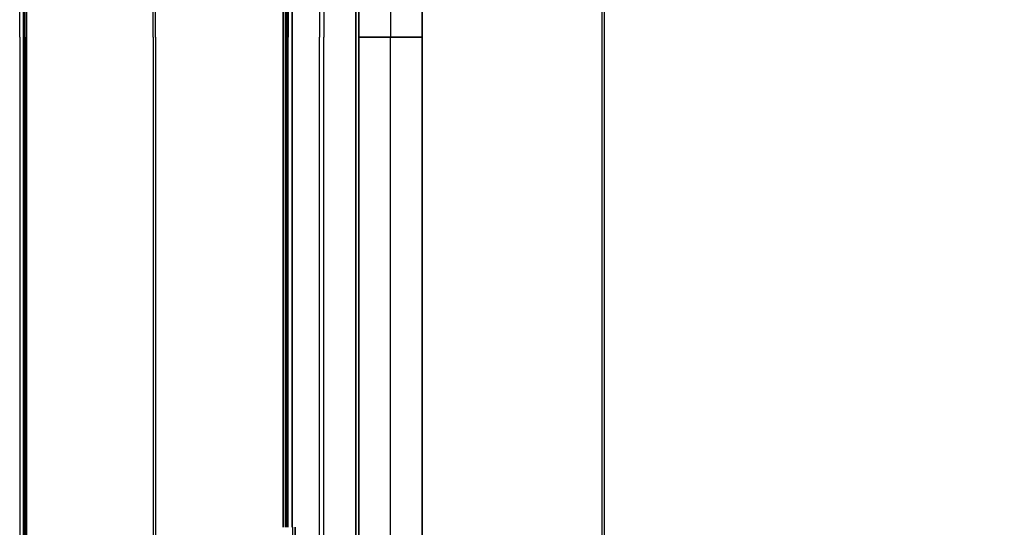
# Model space of a CAD drawing. Header units: millimetres. Extents: x -1030 to 192, y -442 to 180.
# Tile 73 of 256: x -1019 to -725, y -278 to -126. Entities that reach past the tile are written whole.
import ezdxf

# ---------------------------------------------------------------- set-up
doc = ezdxf.new("R2010")
doc.units = ezdxf.units.MM
doc.header["$MEASUREMENT"] = 0
doc.layers.add('OVIDIO 120x60x72h', color=7, linetype='Continuous')

msp = doc.modelspace()

# ---------------------------------------------------------------- linework, layer by layer
at = {"layer": 'OVIDIO 120x60x72h'}
for points in [[(-1018.94, -131), (-1018.94, 153.67)], [(-1017.89, 153.3), (-1017.89, -131)], [(-1017.89, -131), (-1017.89, 153.3)], [(-1017.48, -131), (-1017.48, 153.67)], [(-1016.99, 153.67), (-1016.99, -131)], [(-1016.99, -131), (-1016.99, 153.67)], [(-979.06, -131), (-979.06, 81.02)], [(-978.39, -131), (-978.39, 81.02)], [(-929.35, 77.89), (-929.35, -131)], [(-928.01, 77.89), (-928.01, -131)], [(-918.47, 67.33), (-918.47, -131)], [(-918.47, -131), (-918.47, 67.33)], [(-917.54, 65.92), (-917.54, -131)], [(-917.54, -131), (-917.54, 65.92)], [(-917.54, -131), (-917.54, 65.92)], [(-917.54, 65.92), (-917.54, -131)], [(-908.1, 56.57), (-908.1, -131)], [(-908.1, 56.57), (-908.1, -131)], [(-898.66, -131), (-898.66, 42.15)], [(-898.66, -131), (-898.66, 42.15)], [(-898.66, 42.15), (-898.66, -131)], [(-898.66, 42.15), (-898.66, -131)], [(-898.66, 42.15), (-898.66, -131)], [(-940.23, -131), (-940.23, 15.57)], [(-940.23, 15.57), (-940.23, -131)], [(-939.56, -131), (-939.56, 15.57)], [(-939.56, 15.57), (-939.56, -131)], [(-939.18, 15.57), (-939.18, -131)], [(-938.89, -131), (-938.89, 15.57)], [(-938.89, 15.57), (-938.89, -131)], [(-938.7, 15.57), (-938.7, -131)], [(-937.55, -131), (-937.55, 15.57)], [(-937.55, 15.57), (-937.55, -131)], [(-844.82, -302.17), (-844.82, -120.45)], [(-844.09, -302.17), (-844.09, -120.45)], [(-1018.94, -131), (-1018.94, -415.68)], [(-1017.89, -131), (-1017.89, -415.3)], [(-1017.89, -415.3), (-1017.89, -131)], [(-1017.48, -131), (-1017.48, -415.68)], [(-1016.99, -131), (-1016.99, -415.68)], [(-1016.99, -415.68), (-1016.99, -131)], [(-979.06, -131), (-979.06, -343.03)], [(-978.39, -131), (-978.39, -343.03)], [(-940.23, -277.58), (-940.23, -131)], [(-940.23, -131), (-940.23, -277.58)], [(-939.56, -131), (-939.56, -277.58)], [(-939.56, -277.58), (-939.56, -131)], [(-939.18, -277.58), (-939.18, -131)], [(-938.89, -277.58), (-938.89, -131)], [(-938.89, -131), (-938.89, -277.58)], [(-938.7, -277.58), (-938.7, -131)], [(-937.55, -277.58), (-937.55, -131)], [(-937.55, -131), (-937.55, -277.58)], [(-929.35, -339.9), (-929.35, -131)], [(-928.01, -339.9), (-928.01, -131)], [(-918.47, -131), (-918.47, -329.34)], [(-918.47, -329.34), (-918.47, -131)], [(-917.54, -131), (-917.54, -327.93)], [(-917.54, -131), (-898.66, -131)], [(-917.54, -327.93), (-917.54, -131)], [(-917.54, -131), (-917.54, -327.93)], [(-898.66, -131), (-917.54, -131)], [(-917.54, -327.93), (-917.54, -131)], [(-917.54, -131), (-898.66, -131)], [(-917.54, -131), (-898.66, -131)], [(-898.66, -131), (-917.54, -131)], [(-898.66, -131), (-917.54, -131)], [(-908.1, -318.57), (-908.1, -131)], [(-908.1, -318.57), (-908.1, -131)], [(-898.66, -131), (-898.66, -304.16)], [(-898.66, -304.16), (-898.66, -131)], [(-898.66, -131), (-898.66, -304.16)], [(-898.66, -304.16), (-898.66, -131)], [(-898.66, -304.16), (-898.66, -131)], [(-937.32, -340.83), (-937.32, -277.58)], [(-936.65, -340.83), (-936.65, -277.58)], [(-936.65, -277.58), (-936.65, -340.83)]]:
    msp.add_lwpolyline(points, dxfattribs=at)
at = {"layer": 'OVIDIO 120x60x72h', "extrusion": (1, 9.4522e-07, 0)}
for points in [[(-131, 754.63), (153.3, 754.63)], [(153.3, 754.63), (-131, 754.63)]]:
    msp.add_lwpolyline(points, dxfattribs=at)
at = {"layer": 'OVIDIO 120x60x72h', "extrusion": (1, 0, 0)}
for points in [[(-131, 755.58), (153.67, 755.58)], [(153.67, 755.58), (-131, 755.58)], [(67.33, 754.17), (-131, 754.17)], [(-131, 754.17), (67.33, 754.17)], [(-131, 755.58), (-415.68, 755.58)], [(-415.68, 755.58), (-131, 755.58)], [(-329.34, 754.17), (-131, 754.17)], [(-131, 754.17), (-329.34, 754.17)], [(-131, 754.08), (-131, 755.58)], [(-131, 755.58), (-131, 754.08)], [(-277.58, 717.81), (-340.83, 717.81)], [(-340.83, 717.81), (-277.58, 717.81)]]:
    msp.add_lwpolyline(points, dxfattribs=at)
at = {"layer": 'OVIDIO 120x60x72h', "extrusion": (0, 1, 0)}
for points in [[(1016.99, 757.08), (1017.03, 757.08), (1017.07, 757.08), (1017.11, 757.07), (1017.15, 757.07), (1017.19, 757.07), (1017.23, 757.06), (1017.27, 757.06), (1017.31, 757.05), (1017.35, 757.05), (1017.39, 757.04), (1017.43, 757.03), (1017.47, 757.02), (1017.51, 757.01), (1017.55, 757), (1017.59, 756.99), (1017.63, 756.97), (1017.67, 756.96), (1017.71, 756.94), (1017.75, 756.93), (1017.79, 756.91), (1017.83, 756.89), (1017.87, 756.88), (1017.91, 756.86), (1017.94, 756.84), (1017.98, 756.82), (1018.02, 756.79), (1018.06, 756.77), (1018.09, 756.75), (1018.13, 756.72), (1018.16, 756.7), (1018.2, 756.67), (1018.23, 756.65), (1018.27, 756.62), (1018.3, 756.59), (1018.33, 756.56), (1018.37, 756.53), (1018.4, 756.5), (1018.43, 756.47), (1018.46, 756.44), (1018.49, 756.41), (1018.51, 756.38), (1018.54, 756.34), (1018.57, 756.31), (1018.6, 756.28), (1018.62, 756.24), (1018.64, 756.21), (1018.67, 756.17), (1018.69, 756.14), (1018.71, 756.1), (1018.73, 756.06), (1018.75, 756.03), (1018.77, 755.99), (1018.79, 755.95), (1018.81, 755.92), (1018.83, 755.88), (1018.84, 755.84), (1018.86, 755.8), (1018.87, 755.76), (1018.88, 755.73), (1018.9, 755.69), (1018.91, 755.65), (1018.92, 755.61), (1018.93, 755.58), (1018.94, 755.54), (1018.95, 755.5), (1018.96, 755.46), (1018.96, 755.42), (1018.97, 755.38), (1018.98, 755.34), (1018.98, 755.3), (1018.98, 755.26), (1018.99, 755.22), (1018.99, 755.18), (1018.99, 755.14), (1018.99, 755.1), (1018.99, 755.06), (1018.99, 755.02), (1018.99, 754.98), (1018.99, 754.93), (1018.98, 754.89), (1018.98, 754.85), (1018.97, 754.81), (1018.97, 754.77), (1018.96, 754.72), (1018.95, 754.68), (1018.94, 754.64), (1018.93, 754.6), (1018.92, 754.56), (1018.91, 754.51), (1018.9, 754.47), (1018.89, 754.43), (1018.87, 754.39), (1018.86, 754.35), (1018.84, 754.31), (1018.82, 754.27), (1018.8, 754.23), (1018.79, 754.19), (1018.77, 754.15), (1018.75, 754.11), (1018.72, 754.08), (1018.7, 754.04), (1018.68, 754), (1018.66, 753.97), (1018.63, 753.93), (1018.61, 753.9), (1018.58, 753.86), (1018.55, 753.83), (1018.53, 753.79), (1018.5, 753.76), (1018.47, 753.73), (1018.44, 753.7), (1018.41, 753.67), (1018.38, 753.64), (1018.35, 753.61), (1018.32, 753.58), (1018.29, 753.56), (1018.26, 753.53), (1018.23, 753.5), (1018.19, 753.48), (1018.16, 753.45), (1018.13, 753.43), (1018.09, 753.41), (1018.06, 753.39), (1018.03, 753.37), (1017.99, 753.35), (1017.96, 753.33), (1017.92, 753.31), (1017.89, 753.29)], [(1017.89, 753.29), (1017.92, 753.31), (1017.96, 753.33), (1017.99, 753.35), (1018.03, 753.37), (1018.06, 753.39), (1018.09, 753.41), (1018.13, 753.43), (1018.16, 753.45), (1018.19, 753.48), (1018.23, 753.5), (1018.26, 753.53), (1018.29, 753.56), (1018.32, 753.58), (1018.35, 753.61), (1018.38, 753.64), (1018.41, 753.67), (1018.44, 753.7), (1018.47, 753.73), (1018.5, 753.76), (1018.53, 753.79), (1018.55, 753.83), (1018.58, 753.86), (1018.61, 753.9), (1018.63, 753.93), (1018.66, 753.97), (1018.68, 754), (1018.7, 754.04), (1018.72, 754.08), (1018.75, 754.11), (1018.77, 754.15), (1018.79, 754.19), (1018.8, 754.23), (1018.82, 754.27), (1018.84, 754.31), (1018.86, 754.35), (1018.87, 754.39), (1018.89, 754.43), (1018.9, 754.47), (1018.91, 754.51), (1018.92, 754.56), (1018.93, 754.6), (1018.94, 754.64), (1018.95, 754.68), (1018.96, 754.72), (1018.97, 754.77), (1018.97, 754.81), (1018.98, 754.85), (1018.98, 754.89), (1018.99, 754.93), (1018.99, 754.98), (1018.99, 755.02), (1018.99, 755.06), (1018.99, 755.1), (1018.99, 755.14), (1018.99, 755.18), (1018.99, 755.22), (1018.98, 755.26), (1018.98, 755.3), (1018.98, 755.34), (1018.97, 755.38), (1018.96, 755.42), (1018.96, 755.46), (1018.95, 755.5), (1018.94, 755.54), (1018.93, 755.58), (1018.92, 755.61), (1018.91, 755.65), (1018.9, 755.69), (1018.88, 755.73), (1018.87, 755.76), (1018.86, 755.8), (1018.84, 755.84), (1018.83, 755.88), (1018.81, 755.92), (1018.79, 755.95), (1018.77, 755.99), (1018.75, 756.03), (1018.73, 756.06), (1018.71, 756.1), (1018.69, 756.14), (1018.67, 756.17), (1018.64, 756.21), (1018.62, 756.24), (1018.6, 756.28), (1018.57, 756.31), (1018.54, 756.34), (1018.51, 756.38), (1018.49, 756.41), (1018.46, 756.44), (1018.43, 756.47), (1018.4, 756.5), (1018.37, 756.53), (1018.33, 756.56), (1018.3, 756.59), (1018.27, 756.62), (1018.23, 756.65), (1018.2, 756.67), (1018.16, 756.7), (1018.13, 756.72), (1018.09, 756.75), (1018.06, 756.77), (1018.02, 756.79), (1017.98, 756.82), (1017.94, 756.84), (1017.91, 756.86), (1017.87, 756.88), (1017.83, 756.89), (1017.79, 756.91), (1017.75, 756.93), (1017.71, 756.94), (1017.67, 756.96), (1017.63, 756.97), (1017.59, 756.99), (1017.55, 757), (1017.51, 757.01), (1017.47, 757.02), (1017.43, 757.03), (1017.39, 757.04), (1017.35, 757.05), (1017.31, 757.05), (1017.27, 757.06), (1017.23, 757.06), (1017.19, 757.07), (1017.15, 757.07), (1017.11, 757.07), (1017.07, 757.08), (1017.03, 757.08), (1016.99, 757.08)], [(1017.89, 753.29), (940.23, 714.46)], [(940.23, 714.46), (1017.89, 753.29)], [(1017.22, 754.63), (1017.23, 754.64), (1017.23, 754.64), (1017.24, 754.65), (1017.25, 754.65), (1017.26, 754.66), (1017.27, 754.66), (1017.28, 754.67), (1017.28, 754.67), (1017.29, 754.68), (1017.3, 754.68), (1017.31, 754.69), (1017.32, 754.7), (1017.32, 754.7), (1017.33, 754.71), (1017.34, 754.72), (1017.35, 754.73), (1017.35, 754.73), (1017.36, 754.74), (1017.37, 754.75), (1017.38, 754.76), (1017.38, 754.77), (1017.39, 754.77), (1017.4, 754.78), (1017.4, 754.79), (1017.41, 754.8), (1017.41, 754.81), (1017.42, 754.82), (1017.43, 754.83), (1017.43, 754.84), (1017.44, 754.85), (1017.44, 754.86), (1017.45, 754.87), (1017.45, 754.88), (1017.45, 754.89), (1017.46, 754.9), (1017.46, 754.91), (1017.47, 754.92), (1017.47, 754.93), (1017.47, 754.94), (1017.48, 754.95), (1017.48, 754.96), (1017.48, 754.97), (1017.48, 754.98), (1017.48, 754.99), (1017.49, 755), (1017.49, 755.01), (1017.49, 755.02), (1017.49, 755.03), (1017.49, 755.04), (1017.49, 755.05), (1017.49, 755.06), (1017.49, 755.07), (1017.49, 755.08), (1017.49, 755.09), (1017.49, 755.1), (1017.49, 755.11), (1017.49, 755.12), (1017.49, 755.13), (1017.49, 755.14), (1017.49, 755.15), (1017.49, 755.16), (1017.48, 755.17), (1017.48, 755.18), (1017.48, 755.19), (1017.48, 755.2), (1017.47, 755.21), (1017.47, 755.22), (1017.47, 755.23), (1017.47, 755.24), (1017.46, 755.25), (1017.46, 755.26), (1017.46, 755.27), (1017.45, 755.28), (1017.45, 755.29), (1017.44, 755.3), (1017.44, 755.31), (1017.43, 755.32), (1017.43, 755.32), (1017.42, 755.33), (1017.42, 755.34), (1017.41, 755.35), (1017.41, 755.36), (1017.4, 755.37), (1017.39, 755.38), (1017.39, 755.39), (1017.38, 755.39), (1017.37, 755.4), (1017.37, 755.41), (1017.36, 755.42), (1017.35, 755.43), (1017.34, 755.43), (1017.34, 755.44), (1017.33, 755.45), (1017.32, 755.46), (1017.31, 755.46), (1017.3, 755.47), (1017.29, 755.48), (1017.29, 755.48), (1017.28, 755.49), (1017.27, 755.5), (1017.26, 755.5), (1017.25, 755.51), (1017.24, 755.51), (1017.23, 755.52), (1017.22, 755.52), (1017.21, 755.53), (1017.2, 755.53), (1017.19, 755.54), (1017.18, 755.54), (1017.17, 755.54), (1017.16, 755.55), (1017.15, 755.55), (1017.14, 755.56), (1017.13, 755.56), (1017.12, 755.56), (1017.11, 755.56), (1017.1, 755.57), (1017.09, 755.57), (1017.08, 755.57), (1017.07, 755.57), (1017.06, 755.57), (1017.05, 755.57), (1017.04, 755.58), (1017.03, 755.58), (1017.02, 755.58), (1017.01, 755.58), (1017, 755.58), (1016.99, 755.58)], [(1016.99, 755.58), (1017, 755.58), (1017.01, 755.58), (1017.02, 755.58), (1017.03, 755.58), (1017.04, 755.58), (1017.05, 755.57), (1017.06, 755.57), (1017.07, 755.57), (1017.08, 755.57), (1017.09, 755.57), (1017.1, 755.57), (1017.11, 755.56), (1017.12, 755.56), (1017.13, 755.56), (1017.14, 755.56), (1017.15, 755.55), (1017.16, 755.55), (1017.17, 755.54), (1017.18, 755.54), (1017.19, 755.54), (1017.2, 755.53), (1017.21, 755.53), (1017.22, 755.52), (1017.23, 755.52), (1017.24, 755.51), (1017.25, 755.51), (1017.26, 755.5), (1017.27, 755.5), (1017.28, 755.49), (1017.29, 755.48), (1017.29, 755.48), (1017.3, 755.47), (1017.31, 755.46), (1017.32, 755.46), (1017.33, 755.45), (1017.34, 755.44), (1017.34, 755.43), (1017.35, 755.43), (1017.36, 755.42), (1017.37, 755.41), (1017.37, 755.4), (1017.38, 755.39), (1017.39, 755.39), (1017.39, 755.38), (1017.4, 755.37), (1017.41, 755.36), (1017.41, 755.35), (1017.42, 755.34), (1017.42, 755.33), (1017.43, 755.32), (1017.43, 755.32), (1017.44, 755.31), (1017.44, 755.3), (1017.45, 755.29), (1017.45, 755.28), (1017.46, 755.27), (1017.46, 755.26), (1017.46, 755.25), (1017.47, 755.24), (1017.47, 755.23), (1017.47, 755.22), (1017.47, 755.21), (1017.48, 755.2), (1017.48, 755.19), (1017.48, 755.18), (1017.48, 755.17), (1017.49, 755.16), (1017.49, 755.15), (1017.49, 755.14), (1017.49, 755.13), (1017.49, 755.12), (1017.49, 755.11), (1017.49, 755.1), (1017.49, 755.09), (1017.49, 755.08), (1017.49, 755.07), (1017.49, 755.06), (1017.49, 755.05), (1017.49, 755.04), (1017.49, 755.03), (1017.49, 755.02), (1017.49, 755.01), (1017.49, 755), (1017.48, 754.99), (1017.48, 754.98), (1017.48, 754.97), (1017.48, 754.96), (1017.48, 754.95), (1017.47, 754.94), (1017.47, 754.93), (1017.47, 754.92), (1017.46, 754.91), (1017.46, 754.9), (1017.45, 754.89), (1017.45, 754.88), (1017.45, 754.87), (1017.44, 754.86), (1017.44, 754.85), (1017.43, 754.84), (1017.43, 754.83), (1017.42, 754.82), (1017.41, 754.81), (1017.41, 754.8), (1017.4, 754.79), (1017.4, 754.78), (1017.39, 754.77), (1017.38, 754.77), (1017.38, 754.76), (1017.37, 754.75), (1017.36, 754.74), (1017.35, 754.73), (1017.35, 754.73), (1017.34, 754.72), (1017.33, 754.71), (1017.32, 754.7), (1017.32, 754.7), (1017.31, 754.69), (1017.3, 754.68), (1017.29, 754.68), (1017.28, 754.67), (1017.28, 754.67), (1017.27, 754.66), (1017.26, 754.66), (1017.25, 754.65), (1017.24, 754.65), (1017.23, 754.64), (1017.23, 754.64), (1017.22, 754.63)], [(939.56, 715.8), (1017.22, 754.63)], [(1017.22, 754.63), (939.56, 715.8)], [(419.11, 757.08), (1016.99, 757.08)], [(1016.99, 755.58), (917.54, 755.58)], [(1016.99, 757.08), (419.11, 757.08)], [(917.54, 755.58), (1016.99, 755.58)], [(940.23, 714.46), (940.19, 714.44), (940.15, 714.42), (940.11, 714.4), (940.06, 714.39), (940.02, 714.37), (939.98, 714.36), (939.93, 714.34), (939.89, 714.33), (939.84, 714.31), (939.8, 714.3), (939.75, 714.29), (939.7, 714.28), (939.65, 714.27), (939.61, 714.27), (939.56, 714.26), (939.51, 714.26), (939.46, 714.25), (939.41, 714.25), (939.36, 714.25), (939.31, 714.25), (939.26, 714.25), (939.21, 714.25), (939.16, 714.26), (939.1, 714.26), (939.05, 714.27), (939, 714.28), (938.95, 714.29), (938.9, 714.3), (938.85, 714.31), (938.8, 714.32), (938.75, 714.34), (938.7, 714.35), (938.65, 714.37), (938.61, 714.39), (938.56, 714.41), (938.51, 714.43), (938.46, 714.45), (938.42, 714.47), (938.37, 714.5), (938.33, 714.52), (938.28, 714.55), (938.24, 714.58), (938.2, 714.6), (938.16, 714.63), (938.12, 714.66), (938.08, 714.69), (938.04, 714.73), (938, 714.76), (937.96, 714.79), (937.93, 714.83), (937.89, 714.86), (937.86, 714.9), (937.83, 714.93), (937.8, 714.97), (937.77, 715.01), (937.74, 715.04), (937.71, 715.08), (937.68, 715.12), (937.66, 715.16), (937.63, 715.2), (937.61, 715.24), (937.59, 715.28), (937.57, 715.32), (937.55, 715.35)], [(937.55, 715.35), (937.57, 715.32), (937.59, 715.28), (937.61, 715.24), (937.63, 715.2), (937.66, 715.16), (937.68, 715.12), (937.71, 715.08), (937.74, 715.04), (937.77, 715.01), (937.8, 714.97), (937.83, 714.93), (937.86, 714.9), (937.89, 714.86), (937.93, 714.83), (937.96, 714.79), (938, 714.76), (938.04, 714.73), (938.08, 714.69), (938.12, 714.66), (938.16, 714.63), (938.2, 714.6), (938.24, 714.58), (938.28, 714.55), (938.33, 714.52), (938.37, 714.5), (938.42, 714.47), (938.46, 714.45), (938.51, 714.43), (938.56, 714.41), (938.61, 714.39), (938.65, 714.37), (938.7, 714.35), (938.75, 714.34), (938.8, 714.32), (938.85, 714.31), (938.9, 714.3), (938.95, 714.29), (939, 714.28), (939.05, 714.27), (939.1, 714.26), (939.16, 714.26), (939.21, 714.25), (939.26, 714.25), (939.31, 714.25), (939.36, 714.25), (939.41, 714.25), (939.46, 714.25), (939.51, 714.26), (939.56, 714.26), (939.61, 714.27), (939.65, 714.27), (939.7, 714.28), (939.75, 714.29), (939.8, 714.3), (939.84, 714.31), (939.89, 714.33), (939.93, 714.34), (939.98, 714.36), (940.02, 714.37), (940.06, 714.39), (940.11, 714.4), (940.15, 714.42), (940.19, 714.44), (940.23, 714.46)], [(938.89, 716.03), (938.89, 716.02), (938.9, 716.01), (938.9, 716), (938.91, 715.99), (938.92, 715.98), (938.92, 715.97), (938.93, 715.96), (938.94, 715.95), (938.94, 715.94), (938.95, 715.93), (938.96, 715.92), (938.97, 715.91), (938.97, 715.9), (938.98, 715.89), (938.99, 715.88), (939, 715.88), (939.01, 715.87), (939.02, 715.86), (939.03, 715.85), (939.04, 715.85), (939.05, 715.84), (939.06, 715.83), (939.07, 715.82), (939.08, 715.82), (939.09, 715.81), (939.11, 715.8), (939.12, 715.8), (939.13, 715.79), (939.14, 715.79), (939.15, 715.78), (939.16, 715.78), (939.18, 715.77), (939.19, 715.77), (939.2, 715.77), (939.21, 715.76), (939.23, 715.76), (939.24, 715.76), (939.25, 715.76), (939.26, 715.75), (939.28, 715.75), (939.29, 715.75), (939.3, 715.75), (939.32, 715.75), (939.33, 715.75), (939.34, 715.75), (939.35, 715.75), (939.37, 715.75), (939.38, 715.75), (939.39, 715.75), (939.4, 715.75), (939.41, 715.76), (939.43, 715.76), (939.44, 715.76), (939.45, 715.76), (939.46, 715.77), (939.47, 715.77), (939.48, 715.77), (939.5, 715.78), (939.51, 715.78), (939.52, 715.78), (939.53, 715.79), (939.54, 715.79), (939.55, 715.8), (939.56, 715.8)], [(939.56, 715.8), (939.55, 715.8), (939.54, 715.79), (939.53, 715.79), (939.52, 715.78), (939.51, 715.78), (939.5, 715.78), (939.48, 715.77), (939.47, 715.77), (939.46, 715.77), (939.45, 715.76), (939.44, 715.76), (939.43, 715.76), (939.41, 715.76), (939.4, 715.75), (939.39, 715.75), (939.38, 715.75), (939.37, 715.75), (939.35, 715.75), (939.34, 715.75), (939.33, 715.75), (939.32, 715.75), (939.3, 715.75), (939.29, 715.75), (939.28, 715.75), (939.26, 715.75), (939.25, 715.76), (939.24, 715.76), (939.23, 715.76), (939.21, 715.76), (939.2, 715.77), (939.19, 715.77), (939.18, 715.77), (939.16, 715.78), (939.15, 715.78), (939.14, 715.79), (939.13, 715.79), (939.12, 715.8), (939.11, 715.8), (939.09, 715.81), (939.08, 715.82), (939.07, 715.82), (939.06, 715.83), (939.05, 715.84), (939.04, 715.85), (939.03, 715.85), (939.02, 715.86), (939.01, 715.87), (939, 715.88), (938.99, 715.88), (938.98, 715.89), (938.97, 715.9), (938.97, 715.91), (938.96, 715.92), (938.95, 715.93), (938.94, 715.94), (938.94, 715.95), (938.93, 715.96), (938.92, 715.97), (938.92, 715.98), (938.91, 715.99), (938.9, 716), (938.9, 716.01), (938.89, 716.02), (938.89, 716.03)], [(919.82, 754.17), (938.89, 716.03)], [(938.89, 716.03), (919.82, 754.17)], [(937.55, 715.35), (918.47, 753.5)], [(918.47, 753.5), (937.55, 715.35)], [(917.54, 755.58), (917.62, 755.58), (917.7, 755.57), (917.79, 755.57), (917.88, 755.56), (917.96, 755.54), (918.05, 755.53), (918.13, 755.51), (918.22, 755.48), (918.3, 755.46), (918.35, 755.45), (918.39, 755.43), (918.43, 755.42), (918.47, 755.4), (918.51, 755.38), (918.56, 755.37), (918.6, 755.35), (918.64, 755.33), (918.68, 755.31), (918.72, 755.29), (918.76, 755.27), (918.8, 755.24), (918.84, 755.22), (918.88, 755.2), (918.91, 755.17), (918.95, 755.15), (918.99, 755.12), (919.03, 755.1), (919.06, 755.07), (919.1, 755.04), (919.13, 755.01), (919.17, 754.99), (919.2, 754.96), (919.24, 754.93), (919.27, 754.9), (919.3, 754.87), (919.33, 754.84), (919.37, 754.8), (919.43, 754.74), (919.49, 754.67), (919.54, 754.6), (919.59, 754.53), (919.64, 754.46), (919.69, 754.39), (919.74, 754.32), (919.78, 754.24), (919.82, 754.17)], [(919.82, 754.17), (919.78, 754.24), (919.74, 754.32), (919.69, 754.39), (919.64, 754.46), (919.59, 754.53), (919.54, 754.6), (919.49, 754.67), (919.43, 754.74), (919.37, 754.8), (919.33, 754.84), (919.3, 754.87), (919.27, 754.9), (919.24, 754.93), (919.2, 754.96), (919.17, 754.99), (919.13, 755.01), (919.1, 755.04), (919.06, 755.07), (919.03, 755.1), (918.99, 755.12), (918.95, 755.15), (918.91, 755.17), (918.88, 755.2), (918.84, 755.22), (918.8, 755.24), (918.76, 755.27), (918.72, 755.29), (918.68, 755.31), (918.64, 755.33), (918.6, 755.35), (918.56, 755.37), (918.51, 755.38), (918.47, 755.4), (918.43, 755.42), (918.39, 755.43), (918.35, 755.45), (918.3, 755.46), (918.22, 755.48), (918.13, 755.51), (918.05, 755.53), (917.96, 755.54), (917.88, 755.56), (917.79, 755.57), (917.7, 755.57), (917.62, 755.58), (917.54, 755.58)], [(918.47, 753.5), (918.46, 753.53), (918.44, 753.56), (918.42, 753.59), (918.4, 753.62), (918.38, 753.65), (918.36, 753.68), (918.34, 753.7), (918.31, 753.73), (918.29, 753.76), (918.28, 753.77), (918.26, 753.79), (918.25, 753.8), (918.24, 753.81), (918.22, 753.82), (918.21, 753.83), (918.19, 753.85), (918.18, 753.86), (918.16, 753.87), (918.15, 753.88), (918.13, 753.89), (918.12, 753.9), (918.1, 753.91), (918.09, 753.92), (918.07, 753.93), (918.06, 753.94), (918.04, 753.95), (918.02, 753.96), (918.01, 753.97), (917.99, 753.98), (917.97, 753.98), (917.96, 753.99), (917.94, 754), (917.92, 754), (917.9, 754.01), (917.89, 754.02), (917.87, 754.02), (917.85, 754.03), (917.82, 754.04), (917.78, 754.05), (917.75, 754.06), (917.71, 754.06), (917.68, 754.07), (917.64, 754.07), (917.6, 754.08), (917.57, 754.08), (917.54, 754.08)], [(917.54, 754.08), (917.57, 754.08), (917.6, 754.08), (917.64, 754.07), (917.68, 754.07), (917.71, 754.06), (917.75, 754.06), (917.78, 754.05), (917.82, 754.04), (917.85, 754.03), (917.87, 754.02), (917.89, 754.02), (917.9, 754.01), (917.92, 754), (917.94, 754), (917.96, 753.99), (917.97, 753.98), (917.99, 753.98), (918.01, 753.97), (918.02, 753.96), (918.04, 753.95), (918.06, 753.94), (918.07, 753.93), (918.09, 753.92), (918.1, 753.91), (918.12, 753.9), (918.13, 753.89), (918.15, 753.88), (918.16, 753.87), (918.18, 753.86), (918.19, 753.85), (918.21, 753.83), (918.22, 753.82), (918.24, 753.81), (918.25, 753.8), (918.26, 753.79), (918.28, 753.77), (918.29, 753.76), (918.31, 753.73), (918.34, 753.7), (918.36, 753.68), (918.38, 753.65), (918.4, 753.62), (918.42, 753.59), (918.44, 753.56), (918.46, 753.53), (918.47, 753.5)], [(898.66, 755.58), (419.11, 755.58)], [(419.11, 755.58), (898.66, 755.58)], [(943.9, 716.29), (943.23, 717.64)], [(943.23, 717.64), (943.9, 716.29)], [(943.9, 716.29), (940.23, 714.46)], [(940.23, 714.46), (943.9, 716.29)], [(939.89, 715.13), (943.56, 716.97)], [(939.56, 715.8), (943.23, 717.64)], [(943.23, 717.64), (939.56, 715.8)], [(942.06, 715.38), (941.39, 716.72)], [(940.23, 714.46), (939.56, 715.8)], [(940.23, 714.46), (940.19, 714.44), (940.15, 714.42), (940.11, 714.4), (940.06, 714.39), (940.02, 714.37), (939.98, 714.36), (939.93, 714.34), (939.89, 714.33), (939.84, 714.31), (939.8, 714.3), (939.75, 714.29), (939.7, 714.28), (939.65, 714.27), (939.61, 714.27), (939.56, 714.26), (939.51, 714.26), (939.46, 714.25), (939.41, 714.25), (939.36, 714.25), (939.31, 714.25), (939.26, 714.25), (939.21, 714.25), (939.16, 714.26), (939.1, 714.26), (939.05, 714.27), (939, 714.28), (938.95, 714.29), (938.9, 714.3), (938.85, 714.31), (938.8, 714.32), (938.75, 714.34), (938.7, 714.35), (938.65, 714.37), (938.61, 714.39), (938.56, 714.41), (938.51, 714.43), (938.46, 714.45), (938.42, 714.47), (938.37, 714.5), (938.33, 714.52), (938.28, 714.55), (938.24, 714.58), (938.2, 714.6), (938.16, 714.63), (938.12, 714.66), (938.08, 714.69), (938.04, 714.73), (938, 714.76), (937.96, 714.79), (937.93, 714.83), (937.89, 714.86), (937.86, 714.9), (937.83, 714.93), (937.8, 714.97), (937.77, 715.01), (937.74, 715.04), (937.71, 715.08), (937.68, 715.12), (937.66, 715.16), (937.63, 715.2), (937.61, 715.24), (937.59, 715.28), (937.57, 715.32), (937.55, 715.35)], [(939.56, 715.8), (940.23, 714.46)], [(937.55, 715.35), (937.57, 715.32), (937.59, 715.28), (937.61, 715.24), (937.63, 715.2), (937.66, 715.16), (937.68, 715.12), (937.71, 715.08), (937.74, 715.04), (937.77, 715.01), (937.8, 714.97), (937.83, 714.93), (937.86, 714.9), (937.89, 714.86), (937.93, 714.83), (937.96, 714.79), (938, 714.76), (938.04, 714.73), (938.08, 714.69), (938.12, 714.66), (938.16, 714.63), (938.2, 714.6), (938.24, 714.58), (938.28, 714.55), (938.33, 714.52), (938.37, 714.5), (938.42, 714.47), (938.46, 714.45), (938.51, 714.43), (938.56, 714.41), (938.61, 714.39), (938.65, 714.37), (938.7, 714.35), (938.75, 714.34), (938.8, 714.32), (938.85, 714.31), (938.9, 714.3), (938.95, 714.29), (939, 714.28), (939.05, 714.27), (939.1, 714.26), (939.16, 714.26), (939.21, 714.25), (939.26, 714.25), (939.31, 714.25), (939.36, 714.25), (939.41, 714.25), (939.46, 714.25), (939.51, 714.26), (939.56, 714.26), (939.61, 714.27), (939.65, 714.27), (939.7, 714.28), (939.75, 714.29), (939.8, 714.3), (939.84, 714.31), (939.89, 714.33), (939.93, 714.34), (939.98, 714.36), (940.02, 714.37), (940.06, 714.39), (940.11, 714.4), (940.15, 714.42), (940.19, 714.44), (940.23, 714.46)], [(938.23, 714.58), (939.78, 715.35)], [(938.89, 716.03), (938.89, 716.02), (938.9, 716.01), (938.9, 716), (938.91, 715.99), (938.92, 715.98), (938.92, 715.97), (938.93, 715.96), (938.94, 715.95), (938.94, 715.94), (938.95, 715.93), (938.96, 715.92), (938.97, 715.91), (938.97, 715.9), (938.98, 715.89), (938.99, 715.88), (939, 715.88), (939.01, 715.87), (939.02, 715.86), (939.03, 715.85), (939.04, 715.85), (939.05, 715.84), (939.06, 715.83), (939.07, 715.82), (939.08, 715.82), (939.09, 715.81), (939.11, 715.8), (939.12, 715.8), (939.13, 715.79), (939.14, 715.79), (939.15, 715.78), (939.16, 715.78), (939.18, 715.77), (939.19, 715.77), (939.2, 715.77), (939.21, 715.76), (939.23, 715.76), (939.24, 715.76), (939.25, 715.76), (939.26, 715.75), (939.28, 715.75), (939.29, 715.75), (939.3, 715.75), (939.32, 715.75), (939.33, 715.75), (939.34, 715.75), (939.35, 715.75), (939.37, 715.75), (939.38, 715.75), (939.39, 715.75), (939.4, 715.75), (939.41, 715.76), (939.43, 715.76), (939.44, 715.76), (939.45, 715.76), (939.46, 715.77), (939.47, 715.77), (939.48, 715.77), (939.5, 715.78), (939.51, 715.78), (939.52, 715.78), (939.53, 715.79), (939.54, 715.79), (939.55, 715.8), (939.56, 715.8)], [(939.56, 715.8), (939.55, 715.8), (939.54, 715.79), (939.53, 715.79), (939.52, 715.78), (939.51, 715.78), (939.5, 715.78), (939.48, 715.77), (939.47, 715.77), (939.46, 715.77), (939.45, 715.76), (939.44, 715.76), (939.43, 715.76), (939.41, 715.76), (939.4, 715.75), (939.39, 715.75), (939.38, 715.75), (939.37, 715.75), (939.35, 715.75), (939.34, 715.75), (939.33, 715.75), (939.32, 715.75), (939.3, 715.75), (939.29, 715.75), (939.28, 715.75), (939.26, 715.75), (939.25, 715.76), (939.24, 715.76), (939.23, 715.76), (939.21, 715.76), (939.2, 715.77), (939.19, 715.77), (939.18, 715.77), (939.16, 715.78), (939.15, 715.78), (939.14, 715.79), (939.13, 715.79), (939.12, 715.8), (939.11, 715.8), (939.09, 715.81), (939.08, 715.82), (939.07, 715.82), (939.06, 715.83), (939.05, 715.84), (939.04, 715.85), (939.03, 715.85), (939.02, 715.86), (939.01, 715.87), (939, 715.88), (938.99, 715.88), (938.98, 715.89), (938.97, 715.9), (938.97, 715.91), (938.96, 715.92), (938.95, 715.93), (938.94, 715.94), (938.94, 715.95), (938.93, 715.96), (938.92, 715.97), (938.92, 715.98), (938.91, 715.99), (938.9, 716), (938.9, 716.01), (938.89, 716.02), (938.89, 716.03)], [(938.44, 715.8), (939.21, 714.25)], [(937.99, 717.81), (938.89, 716.03)], [(938.89, 716.03), (937.55, 715.35)], [(937.55, 715.35), (938.89, 716.03)], [(938.89, 716.03), (937.99, 717.81)], [(937.1, 716.25), (938.44, 716.92)], [(937.32, 717.48), (938.22, 715.69)], [(936.65, 717.14), (937.99, 717.81)], [(937.99, 717.81), (936.65, 717.14)], [(937.55, 715.35), (936.65, 717.14)], [(936.65, 717.14), (937.55, 715.35)]]:
    msp.add_lwpolyline(points, dxfattribs=at)
at = {"layer": 'OVIDIO 120x60x72h', "extrusion": (1, -9.4522e-07, 0)}
for points in [[(-415.31, 754.63), (-131.01, 754.63)], [(-131.01, 754.63), (-415.31, 754.63)]]:
    msp.add_lwpolyline(points, dxfattribs=at)

doc.saveas('drawing.dxf')
